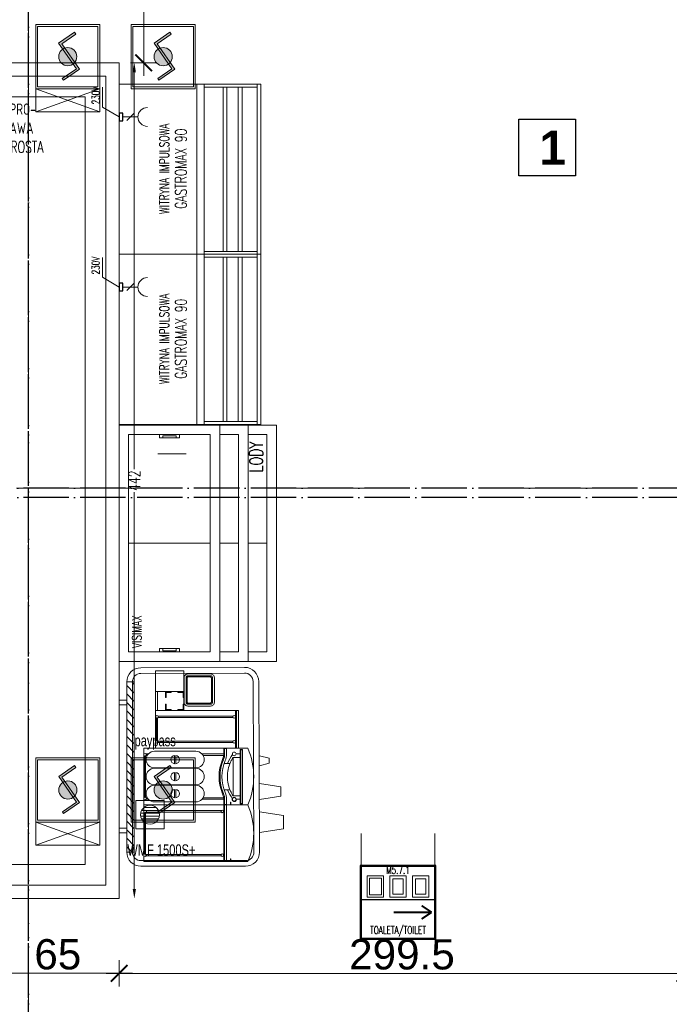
# Model space of a CAD drawing. Header units: millimetres. Extents: x 7483 to 13091, y 8111 to 13871.
# Tile 244 of 256: x 10291 to 10635, y 9448 to 9969. Entities that reach past the tile are written whole.
import ezdxf

# ---------------------------------------------------------------- set-up
doc = ezdxf.new("R2010")
doc.units = ezdxf.units.MM
doc.linetypes.add('ACAD_ISO04W100', pattern=[30, 24, -3, 0, -3])
doc.linetypes.add('KRESKAKROPKA2', pattern=[12.7, 6.35, -3.175, 0, -3.175])
for name, color, linetype, lineweight in [('-AGP1_ARMATURA', 132, 'Continuous', 15), ('-AGP1_opisy pomieszczeń', 7, 'Continuous', 5), ('A_Widok', 7, 'Continuous', 15), ('CHLODNICTWO', 94, 'Continuous', 15), ('CZ-GR', 236, 'Continuous', 30), ('Instalacje elektryczne', 1, 'Continuous', 15), ('MEBLE PKN', 150, 'Continuous', 20), ('OSI', 64, 'KRESKAKROPKA2', 0)]:
    doc.layers.add(name, color=color, linetype=linetype, lineweight=lineweight)
doc.layers.add('02-elementy wyposazenia', color=251, linetype='Continuous')
doc.layers.add('AS_Siatki', color=72, linetype='Continuous')
doc.layers.add('13', color=7, linetype='Continuous', true_color=0xb2b2b2)
for name, color, linetype, lineweight, true_color in [('a___wymiary', 7, 'Continuous', 5, 0x000000), ('czerwony', 7, 'Continuous', 15, 0xe92949), ('IE_SRS', 7, 'Continuous', 18, 0x000000), ('wymiary', 7, 'Continuous', 5, 0xb2b2b2)]:
    doc.layers.add(name, color=color, linetype=linetype, lineweight=lineweight, true_color=true_color)
doc.layers.add('konstrukcja poglądowo', color=7, linetype='Continuous', lineweight=5, true_color=0xb2b2b2, plot=False)
doc.styles.add('Arial', font='arial.ttf')
doc.styles.add('JACEK_07', font='simplex.shx', dxfattribs={"width": 0.7})
doc.styles.add('RomanS', font='simplex.shx')
doc.dimstyles.new('WYM_Meb_PKN', dxfattribs={"dimtxt": 6, "dimasz": 5, "dimexe": 1.25, "dimexo": 0.625, "dimtad": 0, "dimdec": 0, "dimtxsty": 'JACEK_07', "dimcen": 0, "dimse1": 1, "dimse2": 1, "dimclrd": 253, "dimclrt": 253, "dimadec": 0, "dimazin": 0, "dimtfac": 1, "dimtdec": 0, "dimtmove": 0, "dimatfit": 3, "dimfxl": 0, "dimarcsym": 0})
doc.dimstyles.new('wymiary agp1', dxfattribs={"dimtxt": 16, "dimasz": 5, "dimexe": 30, "dimexo": 60, "dimgap": 1.8, "dimtad": 1, "dimdec": 3, "dimrnd": 0.5, "dimdsep": 46, "dimtxsty": 'Arial', "dimblk": 'znacznik', "dimcen": 1.5, "dimse1": 1, "dimse2": 1, "dimclrd": 256, "dimazin": 0, "dimtfac": 1, "dimtdec": 3, "dimtmove": 1, "dimatfit": 3, "dimldrblk": 'znacznik', "dimfxl": 0, "dimlwd": -1, "dimarcsym": 0})

# ---------------------------------------------------------------- blocks, each defined once
blk = doc.blocks.new('M5.7-tabliczki zbiorcze')
at = {"layer": '13', "lineweight": 5}
for p, q in [((5192.2, 49044.5), (5192.2, 49213.5)), ((5582.2, 49044.5), (5582.2, 49213.5))]:
    blk.add_line(p, q, dxfattribs=at)
at = {"layer": '13'}
for points in [[(5187.2, 48654.5), (5587.2, 48654.5), (5587.2, 49044.5), (5187.2, 49044.5)], [(5187.2, 48864.5), (5587.2, 48864.5), (5587.2, 49044.5), (5187.2, 49044.5)], [(5192.2, 48659.5), (5582.2, 48659.5), (5582.2, 49039.5), (5192.2, 49039.5)]]:
    blk.add_lwpolyline(points, close=True, dxfattribs=at)
at = {"layer": '13', "lineweight": 5}
for points in [[(5224.5, 48989.1), (5310, 48989.1), (5310, 48877.3), (5224.5, 48877.3)], [(5235.5, 48978.1), (5299, 48978.1), (5299, 48888.3), (5235.5, 48888.3)], [(5429.9, 48989.1), (5344.5, 48989.1), (5344.5, 48877.3), (5429.9, 48877.3)], [(5549.9, 48989.1), (5464.4, 48989.1), (5464.4, 48877.3), (5549.9, 48877.3)], [(5415.1, 48974.3), (5359.3, 48974.3), (5359.3, 48892.1), (5415.1, 48892.1)], [(5535.1, 48974.3), (5479.2, 48974.3), (5479.2, 48892.1), (5535.1, 48892.1)]]:
    blk.add_lwpolyline(points, close=True, dxfattribs=at)
at = {"layer": '13', "color": 7, "lineweight": 5, "char_height": 40, "attachment_point": 5, "rotation": 0.0501, "style": 'JACEK_07'}
for s, insert, width in [('M5.7.1', (5387.1, 49019.5), 400.016), ('TOALETA/TOILET', (5387.2, 48696), 399.99)]:
    blk.add_mtext(s, dxfattribs=dict(at, insert=insert, width=width))
blk = doc.blocks.new('znacznik')
at = {"layer": 'a___wymiary'}
for p, q in [((0, 1.39), (0, -1.39)), ((1.39, 0), (-1.39, 0))]:
    blk.add_line(p, q, dxfattribs=at)
at = {"layer": 'a___wymiary', "const_width": 0.2}
blk.add_lwpolyline([(0.88, 0.88), (-0.88, -0.88)], dxfattribs=at)
blk = doc.blocks.new('*D1519')
at = {"layer": 'Defpoints', "color": 0, "transparency": 16777216}
for p in [(10343.99, 9504.24), (10643.24, 9477.41), (10643.24, 9464.66)]:
    blk.add_point(p, dxfattribs=at)
at = {"layer": 'wymiary', "color": 253, "true_color": 0x999999, "transparency": 16777216}
blk.add_line((10348.99, 9464.66), (10638.24, 9464.66), dxfattribs=at)
at = {"layer": 'wymiary', "color": 253, "true_color": 0x999999, "transparency": 16777216, "xscale": 5, "yscale": 5, "zscale": 5, "rotation": 180}
blk.add_blockref('znacznik', (10343.99, 9464.66), dxfattribs=at)
at = {"layer": 'wymiary', "color": 253, "true_color": 0x999999, "transparency": 16777216, "xscale": 5, "yscale": 5, "zscale": 5}
blk.add_blockref('znacznik', (10643.24, 9464.66), dxfattribs=at)
at = {"layer": 'wymiary', "color": 18, "true_color": 0x000000, "transparency": 16777216, "insert": (10493.62, 9474.63), "char_height": 16, "attachment_point": 5, "style": 'Arial'}
blk.add_mtext('299.5', dxfattribs=at)
blk = doc.blocks.new('gfgfddg')
at = {"layer": 'AS_Siatki', "color": 6, "linetype": 'ACAD_ISO04W100', "lineweight": 30, "ltscale": 0.2}
for p, q in [((-27.58, -576.57), (-27.58, -89.04)), ((392.05, -445.36), (-407.95, -445.36))]:
    blk.add_line(p, q, dxfattribs=at)
blk = doc.blocks.new('*D1100')
at = {"color": 253, "lineweight": -2, "transparency": 16777216}
for p, q in [((73, -5), (73, -215.1)), ((73, -437.26), (73, -227.15))]:
    blk.add_line(p, q, dxfattribs=at)
at = {"color": 253, "transparency": 16777216}
for points in [[(72.17, -5), (73.83, -5), (73, 0)], [(72.17, -437.26), (73.83, -437.26), (73, -442.26)]]:
    blk.add_solid(points, dxfattribs=at)
at = {"layer": 'Defpoints', "color": 0, "transparency": 16777216}
for p in [(65, 0), (65, -442.26), (73, -442.26)]:
    blk.add_point(p, dxfattribs=at)
at = {"color": 253, "transparency": 16777216, "insert": (73, -221.13), "char_height": 6, "attachment_point": 5, "rotation": 90, "style": 'JACEK_07'}
blk.add_mtext('442', dxfattribs=at)
blk = doc.blocks.new('FRANKE Spectra VETRO S V')
for p, q in [((0, 0), (30, 0)), ((0, -423), (0, 0)), ((30, -1.3), (30, 0)), ((30, 0), (38, 0)), ((38, 0), (262, 0)), ((38, 0), (38, -1.3)), ((262, -1.3), (262, 0)), ((262, 0), (270, 0)), ((270, 0), (300, 0)), ((270, 0), (270, -1.3)), ((300, 0), (300, -423)), ((30, -23.8), (30, -12.7)), ((38, -12.7), (38, -17.9)), ((259.5, -4.5), (40.5, -4.5)), ((40.5, -9.5), (259.5, -9.5)), ((262, -17.9), (262, -12.7)), ((270, -12.7), (270, -23.8)), ((16, -276), (16, -56)), ((104, -56), (104, -276)), ((106, -276), (106, -56)), ((194, -56), (194, -276)), ((196, -276), (196, -56)), ((284, -56), (284, -276)), ((82.2, -162.5), (37.8, -162.5)), ((37.8, -169.5), (82.2, -169.5)), ((172.2, -162.5), (127.8, -162.5)), ((127.8, -169.5), (172.2, -169.5)), ((262.2, -162.5), (217.8, -162.5)), ((217.8, -169.5), (262.2, -169.5)), ((30, -423), (30, -308.2)), ((270, -308.2), (270, -423)), ((38, -314.1), (38, -422.6)), ((262, -422.6), (262, -314.1)), ((30, -423), (0, -423)), ((0, -550), (0, -423)), ((0.1, -457), (0.1, -426)), ((1.6, -426), (1.6, -457)), ((2, -438), (2, -428)), ((2, -428), (30, -428)), ((30, -438), (2, -438)), ((5, -424.5), (3.1, -424.5)), ((3.1, -458.5), (8.7, -458.5)), ((8.7, -460), (3.1, -460)), ((5, -428), (5, -423)), ((8.7, -458.5), (10.6, -458.5)), ((8.7, -458.5), (8.7, -460)), ((10.6, -460), (8.7, -460)), ((15.1, -458.5), (10.6, -458.5)), ((10.6, -460), (10.6, -458.5)), ((10.6, -460), (15.1, -460)), ((15.1, -460), (15.1, -458.5)), ((80, -456.2), (80, -425.1)), ((220, -425.1), (220, -456.2)), ((300, -423), (270, -423)), ((270, -428), (298, -428)), ((298, -438), (270, -438)), ((295, -423), (295, -428)), ((298, -428), (298, -438)), ((300, -423), (300, -550)), ((6, -512.2), (7.5, -510.7)), ((7.5, -512.2), (6, -512.2)), ((6, -512.2), (6, -521.2)), ((7.5, -510.7), (7.5, -512.2)), ((292.5, -510.7), (7.5, -510.7)), ((7.5, -512.2), (292.5, -512.2)), ((7.5, -521.2), (7.5, -512.2)), ((30, -510.7), (30, -488.5)), ((48.5, -472.6), (48.5, -473.7)), ((48.5, -473.7), (251.4, -473.7)), ((48.5, -510.7), (48.5, -473.7)), ((251.4, -473.7), (251.4, -472.6)), ((251.4, -473.7), (251.4, -510.7)), ((270, -488.5), (270, -510.7)), ((292.5, -510.7), (294, -512.2)), ((292.5, -512.2), (292.5, -510.7)), ((294, -512.2), (292.5, -512.2)), ((292.5, -512.2), (292.5, -521.2)), ((294, -521.2), (294, -512.2)), ((6, -521.2), (7.5, -521.2)), ((7.5, -522.7), (6, -521.2)), ((7.5, -521.2), (7.5, -522.7)), ((292.5, -521.2), (7.5, -521.2)), ((7.5, -522.7), (292.5, -522.7)), ((294, -521.2), (292.5, -522.7)), ((292.5, -521.2), (294, -521.2)), ((292.5, -522.7), (292.5, -521.2))]:
    blk.add_line(p, q)
for centre in [(29.7, -478.7), (270.2, -478.7)]:
    blk.add_circle(centre, 9.8)
for centre, radius, start, end in [((60, -56), 44, 0, 180), ((34, -7), 7, 20.9248, 339.0752), ((34, -7), 7, 339.0752, 20.9248), ((150, -56), 44, 0, 180), ((240, -56), 44, 0, 180), ((266, -7), 7, 159.0752, 200.9248), ((266, -7), 7, 200.9248, 159.0752), ((60, -166), 22.5, 8.949, 171.051), ((150, -166), 22.5, 8.949, 171.051), ((240, -166), 22.5, 8.949, 171.051), ((60, -166), 22.5, 188.949, 351.051), ((150, -166), 22.5, 188.949, 351.051), ((240, -166), 22.5, 188.949, 351.051), ((60, -276), 44, 180, 0), ((150, -276), 44, 180, 0), ((240, -276), 44, 180, 0), ((150, -628.4), 230, 66.8311, 113.1689), ((150, -628.4), 225, 66.8311, 113.1689), ((150, -628.4), 215, 66.8311, 113.1689), ((3.1, -426), 3, 90, 180), ((3.1, -457), 3, 180, 270), ((3.1, -426), 1.5, 90, 180), ((3.1, -457), 1.5, 180, 270), ((29.7, -478.7), 11.8, 64.3869, 271.2192), ((29.7, -478.7), 10.9, 66.7028, 271.3087), ((30, -348), 80, 270, 293.1689), ((30, -348), 75, 270, 276.1232), ((30, -348), 90, 270, 293.1689), ((150, -628.4), 197.4, 110.7717, 126.36), ((30, -348), 75, 276.1232, 293.1689), ((150, -628.4), 197.4, 53.64, 69.2283), ((270, -348), 90, 246.8311, 270), ((270, -348), 80, 246.8311, 270), ((270, -348), 75, 246.8311, 263.8768), ((270, -348), 75, 263.8768, 270), ((150, -214.4), 367.6, 245.9148, 294.0852)]:
    blk.add_arc(centre, radius, start, end)
blk.add_open_spline([(48.5, -472.6), (53.3, -469.5), (58.3, -466.6), (69.2, -460.8), (75.3, -458.1), (87.5, -453.2), (93.7, -451.1), (106.1, -447.7), (112.4, -446.2), (125.2, -444), (131.8, -443.3), (151.7, -442), (165.2, -442.6), (191.7, -446.7), (204.7, -450.2), (223.1, -457.4), (229.1, -460.1), (240.6, -466), (246.2, -469.2), (251.4, -472.6)], degree=3, knots=[41.807527, 41.807527, 41.807527, 41.807527, 43.46432, 43.46432, 45.408669, 45.408669, 47.353018, 47.353018, 49.266227, 49.266227, 51.179436, 51.179436, 55.005855, 55.005855, 58.832274, 58.832274, 60.745484, 60.745484, 62.658693, 62.658693, 62.658693, 62.658693])
blk = doc.blocks.new('kubki3- z góry')
for points in [[(0, 0), (12.86, -1.91), (12.86, -5.46), (12.86, -9), (0, -10.91)], [(0, -17.46), (11.36, -19.15), (11.36, -21.69), (11.36, -24.23), (0, -25.92)], [(0, -35.27), (5.28, -36.65), (5.28, -37.96), (5.28, -39.27), (0, -40.65)]]:
    blk.add_lwpolyline(points)
blk = doc.blocks.new('czytnik')
for p, q in [((-12660.23, -13272.01), (-12657.23, -13272.01)), ((-12660.23, -13314.31), (-12660.23, -13272.01)), ((-12657.23, -13272.14), (-12657.23, -13272.01)), ((-12657.23, -13272.01), (-12656.43, -13272.01)), ((-12657.23, -13312.99), (-12657.23, -13273.29)), ((-12656.43, -13272.01), (-12644.03, -13272.01)), ((-12656.43, -13272.01), (-12656.43, -13272.14)), ((-12656.43, -13273.29), (-12656.43, -13312.99)), ((-12644.29, -13272.46), (-12656.18, -13272.46)), ((-12656.18, -13272.96), (-12644.29, -13272.96)), ((-12644.03, -13272.14), (-12644.03, -13272.01)), ((-12644.03, -13272.01), (-12643.23, -13272.01)), ((-12644.03, -13312.99), (-12644.03, -13273.29)), ((-12643.23, -13272.01), (-12640.23, -13272.01)), ((-12643.23, -13272.01), (-12643.23, -13272.14)), ((-12643.23, -13273.29), (-12643.23, -13312.99)), ((-12640.23, -13272.01), (-12640.23, -13314.31)), ((-12640.22, -13314.31), (-12660.23, -13314.31)), ((-12640.23, -13314.31), (-12640.23, -13315.81))]:
    blk.add_line(p, q)
for points in [[(-12640.23, -13314.81), (-12660.23, -13314.81)], [(-12640.23, -13315.81), (-12660.23, -13315.81)]]:
    blk.add_lwpolyline(points)
for centre in [(-12656.83, -13313.56), (-12643.63, -13313.56)]:
    blk.add_circle(centre, 0.7)
for centre, start, end in [((-12656.83, -13272.71), 20.9248, 339.0752), ((-12656.83, -13272.71), 339.0752, 20.9248), ((-12643.63, -13272.71), 159.0752, 200.9248), ((-12643.63, -13272.71), 200.9248, 159.0752)]:
    blk.add_arc(centre, 0.7, start, end)
blk = doc.blocks.new('lodówka na mleko franke')
for p, q in [((0, 0), (3, 0)), ((0, -42.3), (0, 0)), ((3, -0.13), (3, 0)), ((3, 0), (3.8, 0)), ((3.8, 0), (26.2, 0)), ((3.8, 0), (3.8, -0.13)), ((26.2, -0.13), (26.2, 0)), ((26.2, 0), (27, 0)), ((27, 0), (30, 0)), ((27, 0), (27, -0.13)), ((30, 0), (30, -42.3)), ((3, -40.98), (3, -1.27)), ((3.8, -1.27), (3.8, -40.98)), ((25.95, -0.45), (4.05, -0.45)), ((4.05, -0.95), (25.95, -0.95)), ((26.2, -40.98), (26.2, -1.27)), ((27, -1.27), (27, -40.98)), ((30.01, -42.3), (0, -42.3)), ((0, -55), (0, -42.3)), ((0.01, -45.7), (0.01, -42.6)), ((0.16, -42.6), (0.16, -45.7)), ((0.2, -43.8), (0.2, -42.8)), ((0.5, -42.45), (0.31, -42.45)), ((0.31, -45.85), (0.87, -45.85)), ((0.87, -46), (0.31, -46)), ((0.5, -42.8), (0.5, -42.3)), ((0.87, -45.85), (1.06, -45.85)), ((0.87, -45.85), (0.87, -46)), ((1.06, -46), (0.87, -46)), ((1.51, -45.85), (1.06, -45.85)), ((1.06, -46), (1.06, -45.85)), ((1.06, -46), (1.51, -46)), ((1.51, -46), (1.51, -45.85)), ((30, -42.3), (30, -55))]:
    blk.add_line(p, q)
for points in [[(30.2, -42.8), (0, -42.8)], [(30.2, -43.8), (0, -43.8)]]:
    blk.add_lwpolyline(points)
for centre in [(3.4, -41.55), (26.6, -41.55)]:
    blk.add_circle(centre, 0.7)
for centre, radius, start, end in [((3.4, -0.7), 0.7, 20.9248, 339.0752), ((3.4, -0.7), 0.7, 339.0752, 20.9248), ((26.6, -0.7), 0.7, 159.0752, 200.9248), ((26.6, -0.7), 0.7, 200.9248, 159.0752), ((0.31, -42.6), 0.3, 90, 180), ((0.31, -45.7), 0.3, 180, 270), ((0.31, -42.6), 0.15, 90, 180), ((0.31, -45.7), 0.15, 180, 270), ((15, -21.44), 36.76, 245.9148, 294.0852)]:
    blk.add_arc(centre, radius, start, end)
blk = doc.blocks.new('dodatki bezpłatne')
for points in [[(0, 0), (-10, 0), (-10, -15), (0, -15)], [(11, 0), (0, 0), (0, -15), (11, -15)]]:
    blk.add_lwpolyline(points, close=True)
for points in [[(0, -1), (-10, -1)], [(-6.75, -5.25), (-9.75, -5.25), (-9.75, -8.25), (-9.5, -8.25), (-9.5, -5.5), (-6.75, -5.5), (-6.75, -5.25)], [(-3.25, -5.25), (-0.25, -5.25), (-0.25, -8.25), (-0.5, -8.25), (-0.5, -5.5), (-3.25, -5.5), (-3.25, -5.25)], [(-6.75, -14.75), (-9.75, -14.75), (-9.75, -11.75), (-9.5, -11.75), (-9.5, -14.5), (-6.75, -14.5), (-6.75, -14.75)], [(-3.25, -14.75), (-0.25, -14.75), (-0.25, -11.75), (-0.5, -11.75), (-0.5, -14.5), (-3.25, -14.5), (-3.25, -14.75)]]:
    blk.add_lwpolyline(points)
blk = doc.blocks.new('csw paypass')
at = {"layer": 'MEBLE PKN'}
h = blk.add_hatch(dxfattribs=at)
h.set_pattern_fill('ANSI31', color=256)
h.set_pattern_definition([(45, (34327.003, 14918.8294), (-2.24506403, 2.24506403), [])])
h.paths.add_polyline_path([(19758.52, 1633.29), (19848.54, 1633.31), (19848.54, 1629.31), (19758.52, 1629.31)])
for p, q in [((19848.54, 1633.31), (19758.52, 1633.29)), ((19758.52, 1633.29), (19758.52, 1633.29)), ((19758.52, 1633.29), (19758.52, 1633.29)), ((19758.52, 1633.29), (19758.52, 1633.29)), ((19848.6, 1630.31), (19758.51, 1630.29)), ((19853.28, 1570.99), (19853.04, 1625.81)), ((19856.28, 1570.99), (19856.04, 1625.81)), ((19758.5, 1566.01), (19848.76, 1566.49)), ((19758.52, 1563.01), (19848.78, 1563.49))]:
    blk.add_line(p, q, dxfattribs=at)
for points in [[(19768.65, 1637.29), (19768.65, 1633.29), (19771.15, 1633.29), (19771.15, 1637.29)], [(19836.44, 1637.29), (19836.44, 1633.29), (19838.94, 1633.29), (19838.94, 1637.29)], [(19758.52, 1633.29), (19848.54, 1633.31), (19848.54, 1629.31), (19758.52, 1629.31)]]:
    blk.add_lwpolyline(points, close=True, dxfattribs=at)
for points in [[(19835.8, 1594.92), (19835.8, 1600.92, -0.414214), (19837.8, 1602.92), (19850.8, 1602.92, -0.414214), (19852.8, 1600.92), (19852.8, 1588.92, -0.414215), (19850.8, 1586.92), (19837.8, 1586.92, -0.414217), (19835.8, 1588.92, 0.000006), (19835.8, 1594.92)], [(19836.8, 1594.92), (19836.8, 1600.92, -0.414214), (19837.8, 1601.92), (19850.8, 1601.92, -0.414214), (19851.8, 1600.92), (19851.8, 1588.92, -0.414217), (19850.8, 1587.92), (19837.8, 1587.92, -0.414217), (19836.8, 1588.92, 0.000006), (19836.8, 1594.92)]]:
    blk.add_lwpolyline(points, format="xyb", dxfattribs=at)
blk.add_lwpolyline([(19837.4, 1594.92), (19837.4, 1600.92, -0.414214), (19837.8, 1601.32), (19850.8, 1601.32, -0.414214), (19851.2, 1600.92), (19851.2, 1588.92, -0.414214), (19850.8, 1588.52), (19837.8, 1588.52, -0.414217), (19837.4, 1588.92, 0.000006)], format="xyb", close=True, dxfattribs=at)
for centre, radius, start, end in [((19758.52, 1625.79), 7.5, 90.0096, 180.0063), ((19848.54, 1625.81), 7.5, 359.9937, 89.9904), ((-174693.56, 1607.44), 194444.59, 359.9891188, 0.0054083), ((19758.39, 1625.92), 4.37, 89.258, 181.6639), ((-175624.81, 1606.52), 195378.83, 359.9894398, 0.0056517), ((19848.67, 1625.93), 4.38, 358.3854, 91.5831), ((19758.52, 1570.51), 7.5, 179.9937, 269.9904), ((19758.39, 1570.38), 4.37, 178.3361, 270.742), ((19848.78, 1570.99), 7.5, 270.0096, 0.0063), ((19848.91, 1570.86), 4.37, 269.258, 1.6639)]:
    blk.add_arc(centre, radius, start, end, dxfattribs=at)
for name, p in [('lodówka na mleko franke', (19753.46, 1624.29)), ('czytnik', (32473.7, 14890.02)), ('dodatki bezpłatne', (19843.51, 1618.01))]:
    blk.add_blockref(name, p, dxfattribs=at)
at = {"layer": 'MEBLE PKN', "xscale": 0.1, "yscale": 0.1, "zscale": 0.1}
blk.add_blockref('FRANKE Spectra VETRO S V', (19783.46, 1624.29), dxfattribs=at)
at = {"layer": 'MEBLE PKN', "xscale": -1, "rotation": 90}
blk.add_blockref('kubki3- z góry', (19768.89, 1563.14), dxfattribs=at)
blk = doc.blocks.new('*U956')
for p, q in [((24220.55, 19331.55), (24220.55, 19374.75)), ((24220.55, 19316.55), (24220.55, 19326.55)), ((24220.55, 19301.55), (24220.55, 19311.55))]:
    blk.add_line(p, q)
for points in [[(24158.05, 19379.75), (24283.05, 19379.75), (24283.05, 19296.55), (24158.05, 19296.55), (24158.05, 19379.75)], [(24158.05, 19379.75), (24283.05, 19379.75), (24283.05, 19311.55), (24158.05, 19311.55), (24158.05, 19379.75)], [(24158.05, 19379.75), (24283.05, 19379.75), (24283.05, 19326.55), (24158.05, 19326.55), (24158.05, 19379.75)], [(24163.05, 19331.55), (24163.05, 19374.75), (24278.05, 19374.75), (24278.05, 19331.55)], [(24163.05, 19331.55), (24163.05, 19374.75), (24278.05, 19374.75), (24278.05, 19331.55)], [(24163.05, 19316.55), (24163.05, 19326.55)], [(24278.05, 19326.55), (24278.05, 19316.55), (24163.05, 19316.55), (24163.05, 19326.55)], [(24278.05, 19326.55), (24278.05, 19316.55)], [(24278.05, 19311.55), (24278.05, 19301.55), (24163.05, 19301.55), (24163.05, 19311.55)]]:
    blk.add_lwpolyline(points)
for points in [[(24163.05, 19374.75), (24278.05, 19374.75), (24278.05, 19331.55), (24163.05, 19331.55)], [(24163.05, 19358.42), (24164.81, 19358.42), (24164.81, 19347.87), (24163.05, 19347.87)], [(24163.64, 19356.66), (24164.81, 19356.66), (24164.81, 19349.63), (24163.64, 19349.63)], [(24278.05, 19358.42), (24276.29, 19358.42), (24276.29, 19347.87), (24278.05, 19347.87)], [(24277.46, 19356.66), (24276.29, 19356.66), (24276.29, 19349.63), (24277.46, 19349.63)]]:
    blk.add_lwpolyline(points, close=True)
at = {"insert": (24165.11, 19372.91), "char_height": 5, "width": 296, "attachment_point": 1, "style": 'JACEK_07'}
blk.add_mtext('VISIMAX', dxfattribs=at)
at = {"color": 242, "insert": (24228.93, 19310.77), "char_height": 7, "width": 76.1657, "attachment_point": 1, "style": 'JACEK_07'}
blk.add_mtext('\\pi29.21616;LODY', dxfattribs=at)
blk = doc.blocks.new('gn-230')
at = {"layer": 'Instalacje elektryczne'}
for p, q in [((-4, 0), (-19.8, 0)), ((-15.6, -3.8), (-8.1, 3.8))]:
    blk.add_line(p, q, dxfattribs=at)
at = {"layer": 'Instalacje elektryczne', "lineweight": 30}
blk.add_lwpolyline([(-4, -4), (0, -4), (0, 4), (-4, 4)], close=True, dxfattribs=at)
at = {"layer": 'Instalacje elektryczne'}
blk.add_arc((-29.8, 0), 10, 270, 90, dxfattribs=at)
blk = doc.blocks.new('*U1008')
blk.add_line((0, -41), (90, -41))
at = {"color": 1}
blk.add_lwpolyline([(72.69, 0), (77.84, 8.9), (88.4, 8.9)], dxfattribs=at)
for points in [[(0, 0), (90, 0), (90, -75), (0, -75), (0, 0)], [(88.5, -55), (1.5, -55)], [(88.5, -57), (1.5, -57)], [(88.5, -63), (1.5, -63)], [(88.5, -65), (1.5, -65)]]:
    blk.add_lwpolyline(points)
for points in [[(0, 0), (90, 0), (90, -45), (0, -45)], [(0, -45), (1.5, -45), (1.5, -73), (0, -73)], [(90, -45), (88.5, -45), (88.5, -73), (90, -73)], [(0, -75), (90, -75), (90, -73), (0, -73)]]:
    blk.add_lwpolyline(points, close=True)
at = {"color": 1, "xscale": 0.5, "yscale": 0.5, "zscale": 0.5, "rotation": 89.99999999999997}
blk.add_blockref('gn-230', (72.69, 0), dxfattribs=at)
at = {"color": 1, "insert": (79.38, 14.46), "char_height": 4, "width": 32.4538, "attachment_point": 1, "style": 'RomanS'}
blk.add_mtext('{\\W0.7;230V}', dxfattribs=at)
at = {"color": 242, "insert": (45.27, -28.52), "char_height": 6, "width": 90.5449, "attachment_point": 5, "style": 'JACEK_07'}
blk.add_mtext('{\\H0.83333x;WITRYNA IMPULSOWA\\P}GASTROMAX 90', dxfattribs=at)
blk = doc.blocks.new('*D2113')
at = {"layer": 'Defpoints', "color": 0, "transparency": 16777216}
for p in [(10327.66, 10125.5), (10356.96, 10125.5), (10309.49, 9946.5)]:
    blk.add_point(p, dxfattribs=at)
at = {"layer": 'wymiary', "color": 253, "true_color": 0x999999, "transparency": 16777216}
blk.add_line((10356.96, 9951.5), (10356.96, 10120.5), dxfattribs=at)
at = {"layer": 'wymiary', "color": 253, "true_color": 0x999999, "transparency": 16777216, "xscale": 5, "yscale": 5, "zscale": 5}
for p, rotation in [((10356.96, 10125.5), 90), ((10356.96, 9946.5), 270)]:
    blk.add_blockref('znacznik', p, dxfattribs=dict(at, rotation=rotation))
at = {"layer": 'wymiary', "color": 18, "true_color": 0x000000, "transparency": 16777216, "insert": (10346.99, 10036), "char_height": 16, "attachment_point": 5, "rotation": 90, "style": 'Arial'}
blk.add_mtext('179', dxfattribs=at)
blk = doc.blocks.new('*D2118')
at = {"layer": 'Defpoints', "color": 0, "transparency": 16777216}
for p in [(10278.99, 9495.72), (10343.99, 9495.72), (10343.99, 9464.7)]:
    blk.add_point(p, dxfattribs=at)
at = {"layer": 'wymiary', "color": 253, "true_color": 0x999999, "transparency": 16777216}
blk.add_line((10283.99, 9464.7), (10338.99, 9464.7), dxfattribs=at)
at = {"layer": 'wymiary', "color": 253, "true_color": 0x999999, "transparency": 16777216, "xscale": 5, "yscale": 5, "zscale": 5, "rotation": 180}
blk.add_blockref('znacznik', (10278.99, 9464.7), dxfattribs=at)
at = {"layer": 'wymiary', "color": 253, "true_color": 0x999999, "transparency": 16777216, "xscale": 5, "yscale": 5, "zscale": 5}
blk.add_blockref('znacznik', (10343.99, 9464.7), dxfattribs=at)
at = {"layer": 'wymiary', "color": 18, "true_color": 0x000000, "transparency": 16777216, "insert": (10311.49, 9474.67), "char_height": 16, "attachment_point": 5, "style": 'Arial'}
blk.add_mtext('65', dxfattribs=at)
blk = doc.blocks.new('GHGFHGFH')
at = {"layer": 'OSI', "ltscale": 10}
for p, q in [((10296.02, 9014.91), (10296.02, 11674.71)), ((8510.29, 9721.79), (12389.9, 9721.79))]:
    blk.add_line(p, q, dxfattribs=at)
blk = doc.blocks.new('ffffdddaa')
at = {"layer": 'czerwony'}
for points in [[(89852.67, -3131.38), (89852, -3130.43), (89843.6, -3136.27), (89852.97, -3149.73), (89845.52, -3154.91), (89846.18, -3155.87), (89854.58, -3150.02), (89845.22, -3136.56)], [(89903.16, -3131.38), (89902.5, -3130.43), (89894.1, -3136.27), (89903.46, -3149.73), (89896.01, -3154.91), (89896.68, -3155.87), (89905.08, -3150.02), (89895.71, -3136.56)], [(89852.72, -3519.44), (89852.05, -3518.49), (89843.65, -3524.33), (89853.02, -3537.8), (89845.57, -3542.98), (89846.23, -3543.93), (89854.63, -3538.08), (89845.27, -3524.62)], [(89903.16, -3519.44), (89902.5, -3518.49), (89894.1, -3524.33), (89903.46, -3537.8), (89896.01, -3542.98), (89896.68, -3543.93), (89905.08, -3538.08), (89895.71, -3524.62)]]:
    blk.add_hatch(color=256, dxfattribs=at).paths.add_polyline_path(points)
h = blk.add_hatch(color=256, dxfattribs=at)
h.dxf.hatch_style = 1
h.paths.add_polyline_path([(89853.23, -3143.35, 1), (89843.63, -3143.35, 1)])
h = blk.add_hatch(color=256, dxfattribs=at)
h.dxf.hatch_style = 1
h.paths.add_polyline_path([(89903.72, -3143.35, 1), (89894.12, -3143.35, 1)])
h = blk.add_hatch(color=256, dxfattribs=at)
h.dxf.hatch_style = 1
h.paths.add_polyline_path([(89853.28, -3531.41, 1), (89843.68, -3531.41, 1)])
h = blk.add_hatch(color=256, dxfattribs=at)
h.dxf.hatch_style = 1
h.paths.add_polyline_path([(89903.72, -3531.41, 1), (89894.12, -3531.41, 1)])
for p, q in [((89831.45, -3160.34), (89831.45, -3126.36)), ((89831.45, -3126.36), (89865.42, -3126.36)), ((89864.43, -3127.35), (89832.43, -3127.35)), ((89832.43, -3127.35), (89832.43, -3159.35)), ((89843.6, -3136.27), (89852, -3130.43)), ((89852, -3130.43), (89852.67, -3131.38)), ((89864.43, -3159.35), (89864.43, -3127.35)), ((89865.42, -3126.36), (89865.42, -3160.34)), ((89881.94, -3160.34), (89881.94, -3126.36)), ((89881.94, -3126.36), (89915.91, -3126.36)), ((89914.92, -3127.35), (89882.92, -3127.35)), ((89882.92, -3127.35), (89882.92, -3159.35)), ((89894.1, -3136.27), (89902.5, -3130.43)), ((89902.5, -3130.43), (89903.16, -3131.38)), ((89914.92, -3159.35), (89914.92, -3127.35)), ((89915.91, -3126.36), (89915.91, -3160.34)), ((89852.97, -3149.73), (89843.6, -3136.27)), ((89852.67, -3131.38), (89845.22, -3136.56)), ((89845.22, -3136.56), (89854.58, -3150.02)), ((89903.46, -3149.73), (89894.1, -3136.27)), ((89903.16, -3131.38), (89895.71, -3136.56)), ((89895.71, -3136.56), (89905.08, -3150.02)), ((89845.52, -3154.91), (89852.97, -3149.73)), ((89854.58, -3150.02), (89846.18, -3155.87)), ((89896.01, -3154.91), (89903.46, -3149.73)), ((89905.08, -3150.02), (89896.68, -3155.87)), ((89846.18, -3155.87), (89845.52, -3154.91)), ((89896.68, -3155.87), (89896.01, -3154.91)), ((89865.42, -3160.34), (89831.45, -3160.34)), ((89865.42, -3160.34), (89831.45, -3160.34)), ((89865.42, -3160.34), (89831.45, -3160.34)), ((89865.42, -3160.34), (89831.45, -3160.34)), ((89865.42, -3160.34), (89831.45, -3160.34)), ((89865.42, -3160.34), (89831.45, -3160.34)), ((89865.42, -3160.34), (89831.45, -3160.34)), ((89865.42, -3160.34), (89831.45, -3160.34)), ((89831.45, -3160.34), (89831.45, -3172.49)), ((89865.42, -3160.34), (89831.45, -3172.49)), ((89831.45, -3160.34), (89865.42, -3172.49)), ((89832.43, -3159.35), (89864.43, -3159.35)), ((89865.42, -3172.49), (89865.42, -3160.34)), ((89915.91, -3160.34), (89881.94, -3160.34)), ((89882.92, -3159.35), (89914.92, -3159.35)), ((89831.45, -3172.49), (89865.42, -3172.49)), ((89831.49, -3548.4), (89831.49, -3514.43)), ((89831.49, -3514.43), (89865.47, -3514.43)), ((89864.48, -3515.41), (89832.48, -3515.41)), ((89832.48, -3515.41), (89832.48, -3547.41)), ((89864.48, -3547.41), (89864.48, -3515.41)), ((89865.47, -3514.43), (89865.47, -3548.4)), ((89881.94, -3548.4), (89881.94, -3514.43)), ((89881.94, -3514.43), (89915.91, -3514.43)), ((89914.92, -3515.41), (89882.92, -3515.41)), ((89882.92, -3515.41), (89882.92, -3547.41)), ((89914.92, -3547.41), (89914.92, -3515.41)), ((89915.91, -3514.43), (89915.91, -3548.4)), ((89843.65, -3524.33), (89852.05, -3518.49)), ((89852.72, -3519.44), (89845.27, -3524.62)), ((89852.05, -3518.49), (89852.72, -3519.44)), ((89894.1, -3524.33), (89902.5, -3518.49)), ((89903.16, -3519.44), (89895.71, -3524.62)), ((89902.5, -3518.49), (89903.16, -3519.44)), ((89853.02, -3537.8), (89843.65, -3524.33)), ((89845.27, -3524.62), (89854.63, -3538.08)), ((89903.46, -3537.8), (89894.1, -3524.33)), ((89895.71, -3524.62), (89905.08, -3538.08)), ((89845.57, -3542.98), (89853.02, -3537.8)), ((89846.23, -3543.93), (89845.57, -3542.98)), ((89854.63, -3538.08), (89846.23, -3543.93)), ((89896.01, -3542.98), (89903.46, -3537.8)), ((89896.68, -3543.93), (89896.01, -3542.98)), ((89905.08, -3538.08), (89896.68, -3543.93)), ((89832.48, -3547.41), (89864.48, -3547.41)), ((89882.92, -3547.41), (89914.92, -3547.41)), ((89865.47, -3548.4), (89831.49, -3548.4)), ((89865.47, -3548.4), (89831.49, -3548.4)), ((89865.47, -3548.4), (89831.49, -3548.4)), ((89865.47, -3548.4), (89831.49, -3548.4)), ((89865.47, -3548.4), (89831.49, -3548.4)), ((89865.47, -3548.4), (89831.49, -3548.4)), ((89865.47, -3548.4), (89831.49, -3548.4)), ((89865.47, -3548.4), (89831.49, -3548.4)), ((89831.49, -3548.4), (89831.49, -3560.56)), ((89865.47, -3548.4), (89831.49, -3560.56)), ((89831.49, -3548.4), (89865.47, -3560.56)), ((89865.47, -3560.56), (89865.47, -3548.4)), ((89915.91, -3548.4), (89881.94, -3548.4)), ((89831.49, -3560.56), (89865.47, -3560.56))]:
    blk.add_line(p, q, dxfattribs=at)
for centre in [(89848.43, -3143.35), (89898.92, -3143.35), (89848.48, -3531.41), (89898.92, -3531.41)]:
    blk.add_circle(centre, 4.8, dxfattribs=at)
blk = doc.blocks.new('K')
at = {"color": 0}
for p, q in [((14863.09, -7724.83), (14863.09, -7709.83)), ((14863.09, -7709.83), (14878.09, -7709.83)), ((14878.09, -7709.83), (14878.09, -7724.83)), ((14865.76, -7716.04), (14865.59, -7717.33)), ((14866.26, -7714.83), (14865.76, -7716.04)), ((14866.16, -7715.08), (14875.03, -7715.08)), ((14867.06, -7713.8), (14866.26, -7714.83)), ((14868.09, -7713), (14867.06, -7713.8)), ((14873.85, -7713.58), (14867.34, -7713.58)), ((14869.3, -7712.5), (14868.09, -7713)), ((14870.59, -7712.33), (14869.3, -7712.5)), ((14871.89, -7712.5), (14870.59, -7712.33)), ((14873.09, -7713), (14871.89, -7712.5)), ((14874.13, -7713.8), (14873.09, -7713)), ((14874.92, -7714.83), (14874.13, -7713.8)), ((14875.42, -7716.04), (14874.92, -7714.83)), ((14875.59, -7717.33), (14875.42, -7716.04)), ((14865.59, -7717.33), (14865.76, -7718.63)), ((14875.49, -7716.58), (14865.69, -7716.58)), ((14865.69, -7718.08), (14875.49, -7718.08)), ((14865.76, -7718.63), (14866.26, -7719.83)), ((14875.03, -7719.58), (14866.16, -7719.58)), ((14866.26, -7719.83), (14867.06, -7720.87)), ((14867.06, -7720.87), (14868.09, -7721.66)), ((14867.34, -7721.08), (14873.85, -7721.08)), ((14873.09, -7721.66), (14874.13, -7720.87)), ((14874.13, -7720.87), (14874.92, -7719.83)), ((14874.92, -7719.83), (14875.42, -7718.63)), ((14875.42, -7718.63), (14875.59, -7717.33)), ((14878.09, -7724.83), (14863.09, -7724.83)), ((14868.09, -7721.66), (14869.3, -7722.16)), ((14869.3, -7722.16), (14870.59, -7722.33)), ((14870.59, -7722.33), (14871.89, -7722.16)), ((14871.89, -7722.16), (14873.09, -7721.66))]:
    blk.add_line(p, q, dxfattribs=at)
blk = doc.blocks.new('*U952')
blk.add_lwpolyline([(0, 0), (65, 0), (65, -442.26), (0, -442.26), (0, 0), (0, -7), (58, -7), (58, -435.26), (0, -435.26), (0, -424.26), (47, -424.26), (47, -18), (0, -18)])
at = {"color": 7, "insert": (3.66, -21.53), "char_height": 6, "width": 107.3873, "attachment_point": 1, "style": 'JACEK_07'}
blk.add_mtext('ŁPRO- \\PŁAWA \\PPROSTA', dxfattribs=at)
dim = blk.add_linear_dim(base=(73, -442.26), p1=(65, 0), p2=(65, -442.26), angle=90, dimstyle='WYM_Meb_PKN')
dim.commit()
dim.dimension.update_dxf_attribs({"geometry": '*D1100', "text_midpoint": (73, -221.13)})

msp = doc.modelspace()

# ---------------------------------------------------------------- linework, layer by layer
at = {"layer": '-AGP1_opisy pomieszczeń', "color": 253, "lineweight": 30, "true_color": 0x999999}
msp.add_lwpolyline([(10555.5176, 9916.6432), (10585.5176, 9916.6432), (10585.5176, 9886.6432), (10555.5176, 9886.6432), (10555.5176, 9916.6432)], dxfattribs=at)
at = {"layer": '13', "lineweight": 5, "const_width": 1}
for points in [[(10509.3413, 9496.9633), (10504.059, 9500.4702)], [(10509.3413, 9496.9633), (10489.1499, 9496.9633)], [(10509.3413, 9496.9633), (10504.059, 9493.4564)]]:
    msp.add_lwpolyline(points, dxfattribs=at)
at = {"layer": 'MEBLE PKN'}
msp.add_line((10379.4897, 9739.623), (10364.4897, 9739.623), dxfattribs=at)

# ---------------------------------------------------------------- block references
at = {"layer": '-AGP1_ARMATURA', "rotation": 359.9999999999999}
msp.add_blockref('K', (-4510.2801, 17265.9518), dxfattribs=at)
at = {"layer": '13', "lineweight": 5, "xscale": 0.1, "yscale": 0.1, "zscale": 0.1}
msp.add_blockref('M5.7-tabliczki zbiorcze', (9952.8188, 4617.3043), dxfattribs=at)
at = {"layer": 'A_Widok', "rotation": 90}
msp.add_blockref('csw paypass', (11981.2836, -10229.695), dxfattribs=at)
at = {"layer": 'CHLODNICTWO'}
for name, p, rotation in [('*U1008', (10343.9897, 9845.1478), 90.00000000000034), ('*U956', (29723.7349, -14528.323), 89.99999999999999), ('*U1008', (10343.9897, 9755.1478), 90.00000000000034)]:
    msp.add_blockref(name, p, dxfattribs=dict(at, rotation=rotation))
at = {"layer": 'CZ-GR', "color": 7}
msp.add_blockref('GHGFHGFH', (0, -0.35), dxfattribs=at)
at = {"layer": 'IE_SRS'}
msp.add_blockref('ffffdddaa', (-79531.6686, 13093.096), dxfattribs=at)
at = {"layer": 'konstrukcja poglądowo', "xscale": 5, "yscale": 5, "zscale": 5}
for p in [(10433.9115, 11948.2664), (10433.9115, 11943.2664)]:
    msp.add_blockref('gfgfddg', p, dxfattribs=at)
at = {"layer": 'MEBLE PKN'}
msp.add_blockref('*U952', (10278.9897, 9946.4999), dxfattribs=at)

# ---------------------------------------------------------------- texts
at = {"layer": '-AGP1_opisy pomieszczeń', "color": 18, "lineweight": 18, "true_color": 0x000000, "insert": (10570.3226, 9910.5221), "char_height": 18, "width": 3.410605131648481e-13, "attachment_point": 1, "style": 'Arial'}
msp.add_mtext('\\pi-3.95362;{\\fArial|b1|i0|c238|p34;1}', dxfattribs=at)
at = {"layer": '02-elementy wyposazenia', "color": 242, "char_height": 6, "attachment_point": 5, "style": 'JACEK_07'}
for s, insert, width in [('{\\fArial|b0|i0|c238|p34;paypass}', (10363.0164, 9586.9336), 10.2403), ('{\\fArial|b0|i0|c238|p34;WMF 1500S+}', (10366.3105, 9529.8879), 38.351653)]:
    msp.add_mtext(s, dxfattribs=dict(at, insert=insert, width=width))

# ---------------------------------------------------------------- dimensions: what is measured, and where the dimension line sits
at = {"layer": 'wymiary'}
dim = msp.add_linear_dim(base=(10356.9626, 10125.5011), p1=(10309.4897, 9946.4999), p2=(10327.6612, 10125.5011), angle=90, dimstyle='wymiary agp1', override={"dimblk": 'znacznik'}, dxfattribs=at)
dim.commit()
dim.dimension.update_dxf_attribs({"geometry": '*D2113', "text_midpoint": (10346.9934, 10036.0005)})
for base, p1, p2, picture, middle in [((10643.2447, 9464.6639), (10343.9897, 9504.2411), (10643.2447, 9477.4116), '*D1519', (10493.6172, 9474.633)), ((10343.9897, 9464.6961), (10278.9897, 9495.7163), (10343.9897, 9495.7163), '*D2118', (10311.4897, 9474.6653))]:
    dim = msp.add_linear_dim(base=base, p1=p1, p2=p2, dimstyle='wymiary agp1', override={"dimblk": 'znacznik'}, dxfattribs=at)
    dim.commit()
    dim.dimension.update_dxf_attribs({"geometry": picture, "text_midpoint": middle})

doc.saveas('drawing.dxf')
